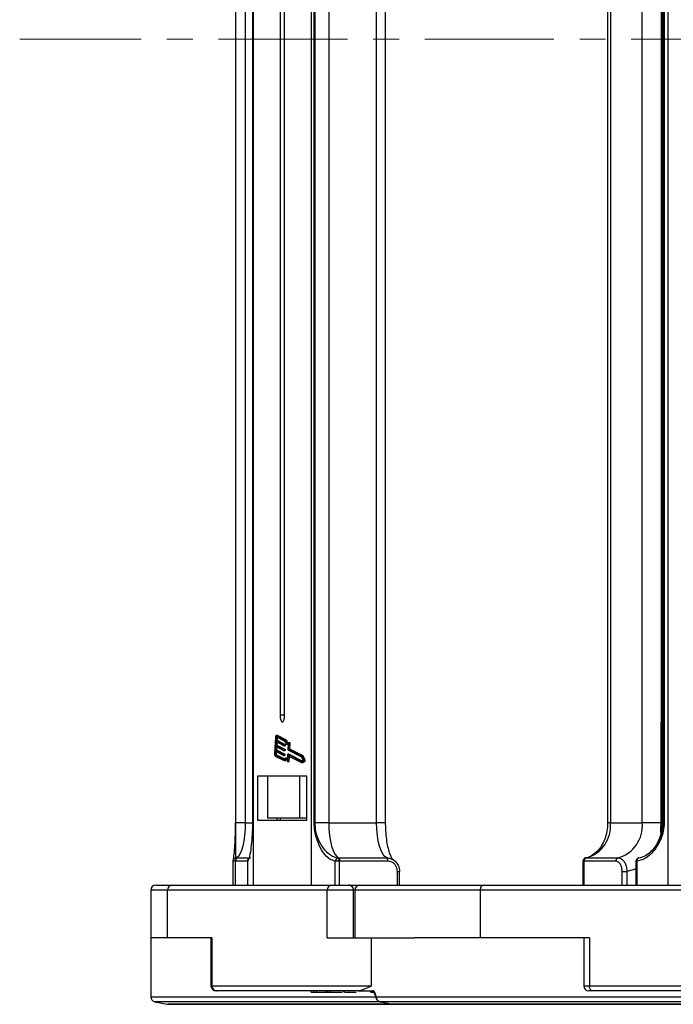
# Model space of a CAD drawing. Header units: millimetres. Extents: x -1214 to 867, y -361 to 1097.
# Tile 6 of 51: x -476 to -380, y -25 to 121. Entities that reach past the tile are written whole.
import ezdxf

# ---------------------------------------------------------------- set-up
doc = ezdxf.new("R2010")
doc.units = ezdxf.units.MM
doc.linetypes.add('CENTERX2', pattern=[20.32, 12.7, -2.54, 2.54, -2.54])

msp = doc.modelspace()

# ---------------------------------------------------------------- linework, layer by layer
at = {"color": 7, "linetype": 'Continuous', "lineweight": 25}
for p, q in [((-441.882, 242.694), (-441.882, 117.694)), ((-433.273, 117.694), (-433.273, 242.694)), ((-380.631, 242.694), (-380.631, 117.694)), ((-444.484, 233.498), (-444.484, 117.694)), ((-444.476, 233.498), (-444.476, 117.694)), ((-443.058, 233.498), (-443.058, 117.694)), ((-441.984, 233.498), (-441.984, 117.694)), ((-441.98, 233.498), (-441.98, 117.694)), ((-432.866, 117.694), (-432.866, 233.498)), ((-432.79, 233.498), (-432.79, 117.694)), ((-430.724, 233.498), (-430.724, 117.694)), ((-423.647, 117.694), (-423.647, 233.498)), ((-422.309, 117.694), (-422.309, 233.498)), ((-389.529, 233.498), (-389.529, 117.694)), ((-389.09, 233.498), (-389.09, 117.694)), ((-384.404, 117.694), (-384.404, 233.498)), ((-381.474, 233.498), (-381.474, 117.694)), ((-381.23, 117.694), (-381.23, 233.498)), ((-381.16, 233.498), (-381.16, 117.694)), ((-381.593, 218.587), (-381.593, 117.694)), ((-437.909, 217.594), (-437.909, 117.694)), ((-437.246, 117.694), (-437.246, 217.594)), ((-444.484, 117.694), (-444.484, 1.89)), ((-444.476, 117.694), (-444.476, 1.89)), ((-443.058, 117.694), (-443.058, 1.89)), ((-441.984, 117.694), (-441.984, 1.89)), ((-441.98, 117.694), (-441.98, 1.89)), ((-441.882, 117.694), (-441.882, -7.306)), ((-437.909, 117.694), (-437.909, 17.794)), ((-437.246, 17.794), (-437.246, 117.694)), ((-433.273, -7.306), (-433.273, 117.694)), ((-432.866, 1.89), (-432.866, 117.694)), ((-432.79, 117.694), (-432.79, 1.89)), ((-430.724, 117.694), (-430.724, 1.89)), ((-423.647, 1.89), (-423.647, 117.694)), ((-422.309, 1.89), (-422.309, 117.694)), ((-389.529, 117.694), (-389.529, 1.89)), ((-389.09, 117.694), (-389.09, 1.89)), ((-384.404, 1.89), (-384.404, 117.694)), ((-381.593, 117.694), (-381.593, 16.802)), ((-381.474, 117.694), (-381.474, 1.89)), ((-381.23, 1.89), (-381.23, 117.694)), ((-381.16, 117.694), (-381.16, 1.89)), ((-380.631, 117.694), (-380.631, -7.306)), ((-437.246, 17.794), (-437.909, 17.794)), ((-381.629, 1.89), (-381.629, 16.777)), ((-438.286, 14.79), (-438.475, 14.79)), ((-437.17, 13.914), (-438.469, 14.584)), ((-437.138, 14.104), (-438.458, 14.785)), ((-438.458, 14.785), (-438.269, 14.785)), ((-438.269, 14.785), (-438.286, 14.79)), ((-436.949, 14.104), (-438.269, 14.785)), ((-438.575, 14.535), (-438.711, 12.123)), ((-438.582, 13.194), (-438.611, 12.692)), ((-437.376, 12.572), (-438.582, 13.194)), ((-438.542, 13.898), (-438.571, 13.395)), ((-438.571, 13.395), (-437.365, 12.773)), ((-438.571, 13.395), (-438.382, 13.395)), ((-437.336, 13.276), (-438.542, 13.898)), ((-438.508, 14.501), (-438.531, 14.099)), ((-438.531, 14.099), (-437.325, 13.477)), ((-438.531, 14.099), (-438.342, 14.099)), ((-438.508, 14.501), (-438.32, 14.501)), ((-438.399, 13.1), (-438.422, 12.692)), ((-438.359, 13.803), (-438.382, 13.395)), ((-438.382, 13.395), (-437.176, 12.773)), ((-438.32, 14.501), (-438.342, 14.099)), ((-438.342, 14.099), (-437.136, 13.477)), ((-438.319, 14.507), (-438.32, 14.501)), ((-437.333, 13.275), (-437.145, 13.275)), ((-437.325, 13.477), (-437.136, 13.477)), ((-437.311, 13.418), (-437.317, 13.317)), ((-437.317, 13.317), (-437.128, 13.317)), ((-437.311, 13.418), (-437.122, 13.418)), ((-437.138, 14.104), (-436.949, 14.104)), ((-437.122, 13.418), (-437.128, 13.317)), ((-436.78, 13.447), (-436.678, 13.447)), ((-436.72, 12.699), (-436.676, 13.476)), ((-436.642, 12.866), (-436.601, 13.593)), ((-436.446, 13.712), (-436.634, 13.712)), ((-436.601, 13.593), (-436.412, 13.593)), ((-436.453, 12.866), (-436.412, 13.593)), ((-438.622, 12.491), (-438.645, 12.089)), ((-438.645, 12.089), (-438.456, 12.089)), ((-438.628, 11.77), (-437.309, 11.089)), ((-437.416, 11.868), (-438.622, 12.491)), ((-438.617, 11.971), (-437.318, 11.301)), ((-438.617, 11.971), (-438.428, 11.971)), ((-438.611, 12.692), (-437.404, 12.069)), ((-438.611, 12.692), (-438.422, 12.692)), ((-438.439, 12.396), (-438.456, 12.089)), ((-438.428, 11.971), (-437.259, 11.368)), ((-438.422, 12.692), (-437.216, 12.069)), ((-437.413, 11.868), (-437.224, 11.868)), ((-437.404, 12.069), (-437.216, 12.069)), ((-437.391, 12.011), (-437.396, 11.91)), ((-437.396, 11.91), (-437.207, 11.91)), ((-437.391, 12.011), (-437.202, 12.011)), ((-437.373, 12.571), (-437.184, 12.571)), ((-437.365, 12.773), (-437.176, 12.773)), ((-437.351, 12.714), (-437.356, 12.614)), ((-437.356, 12.614), (-437.168, 12.614)), ((-437.351, 12.714), (-437.162, 12.714)), ((-437.202, 12.011), (-437.207, 11.91)), ((-437.162, 12.714), (-437.168, 12.614)), ((-436.804, 11.219), (-436.76, 11.996)), ((-436.746, 11.033), (-436.702, 11.81)), ((-436.554, 12.038), (-436.743, 12.038)), ((-436.74, 12.037), (-434.736, 11.003)), ((-436.74, 12.037), (-436.552, 12.037)), ((-434.701, 11.606), (-436.706, 12.64)), ((-436.702, 11.81), (-434.733, 10.795)), ((-436.642, 12.866), (-436.453, 12.866)), ((-434.677, 11.8), (-436.628, 12.807)), ((-436.628, 12.807), (-436.44, 12.807)), ((-436.557, 11.033), (-436.518, 11.716)), ((-436.554, 12.038), (-436.552, 12.037)), ((-436.552, 12.037), (-434.657, 11.06)), ((-434.488, 11.8), (-436.44, 12.807)), ((-434.38, 11.225), (-434.677, 11.8)), ((-434.677, 11.8), (-434.488, 11.8)), ((-434.192, 11.225), (-434.488, 11.8)), ((-437.309, 11.089), (-437.12, 11.089)), ((-436.899, 11.448), (-437.088, 11.448)), ((-436.779, 10.948), (-436.59, 10.948)), ((-436.746, 11.033), (-436.557, 11.033)), ((-434.736, 11.003), (-434.484, 11.183)), ((-434.733, 10.795), (-434.391, 11.04)), ((-434.733, 10.795), (-434.545, 10.795)), ((-434.484, 11.183), (-434.701, 11.606)), ((-434.545, 10.795), (-434.202, 11.04)), ((-434.391, 11.04), (-434.202, 11.04)), ((-434.38, 11.225), (-434.192, 11.225)), ((-433.935, 8.794), (-441.219, 8.794)), ((-441.219, 8.794), (-441.219, 2.294)), ((-439.749, 8.794), (-439.749, 2.594)), ((-435.035, 8.794), (-435.035, 2.594)), ((-433.935, 2.294), (-433.935, 8.794)), ((-443.058, 1.89), (-444.476, 1.89)), ((-441.219, 2.294), (-433.935, 2.294)), ((-435.035, 2.594), (-439.749, 2.594)), ((-438.389, 2.594), (-438.389, 2.294)), ((-437.892, 2.594), (-437.892, 2.294)), ((-433.935, 2.594), (-435.035, 2.594)), ((-432.866, 1.89), (-432.79, 1.89)), ((-430.724, 1.89), (-432.79, 1.89)), ((-430.724, 1.89), (-423.647, 1.89)), ((-389.09, 1.89), (-384.404, 1.89)), ((-381.629, 1.89), (-384.404, 1.89)), ((-381.23, 1.89), (-381.16, 1.89)), ((-444.89, -3.77), (-444.89, -7.306)), ((-444.436, -3.766), (-444.528, -3.77)), ((-444.528, -3.77), (-444.528, -7.306)), ((-444.438, -3.274), (-444.315, -3.27)), ((-442.737, -3.77), (-442.737, -7.306)), ((-442.733, -3.77), (-442.733, -7.306)), ((-429.751, -7.306), (-429.751, -3.77)), ((-429.159, -3.77), (-429.751, -3.77)), ((-429.334, -3.274), (-429.214, -3.27)), ((-429.214, -3.27), (-422.137, -3.27)), ((-429.068, -3.766), (-429.159, -3.77)), ((-429.159, -3.77), (-429.159, -7.306)), ((-421.991, -3.766), (-429.068, -3.766)), ((-393.163, -3.77), (-393.163, -7.306)), ((-392.994, -3.766), (-393.054, -3.77)), ((-393.054, -3.77), (-393.054, -7.306)), ((-388.308, -3.766), (-392.994, -3.766)), ((-392.747, -3.277), (-392.731, -3.274)), ((-392.731, -3.274), (-392.652, -3.27)), ((-392.652, -3.27), (-387.965, -3.27)), ((-385.333, -3.77), (-385.333, -7.306)), ((-385.201, -3.77), (-385.201, -7.306)), ((-420.576, -7.306), (-420.576, -5.275)), ((-420.242, -7.306), (-420.242, -5.275)), ((-387.37, -5.275), (-386.668, -5.275)), ((-387.37, -7.306), (-387.37, -5.275)), ((-386.668, -5.275), (-386.668, -7.306)), ((-457.011, -8.056), (-457.011, -15.106)), ((-456.261, -7.306), (-453.822, -7.306)), ((-454.529, -15.106), (-454.529, -8.056)), ((-430.93, -8.056), (-454.529, -8.056)), ((-453.822, -7.306), (-430.222, -7.306)), ((-430.93, -15.106), (-430.93, -8.056)), ((-427.053, -8.056), (-430.93, -8.056)), ((-430.222, -7.306), (-427.799, -7.306)), ((-427.799, -7.306), (-426.482, -7.306)), ((-427.053, -15.106), (-427.053, -8.056)), ((-426.855, -8.056), (-426.855, -15.106)), ((-426.482, -7.306), (-426.105, -7.306)), ((-426.105, -7.306), (-407.868, -7.306)), ((-408.301, -15.106), (-408.301, -8.056)), ((-350.152, -8.056), (-408.301, -8.056)), ((-407.868, -7.306), (-349.718, -7.306)), ((-457.012, -15.106), (-457.012, -23.791)), ((-457.012, -15.106), (-456.993, -15.106)), ((-454.529, -15.106), (-456.993, -15.106)), ((-448, -15.106), (-454.529, -15.106)), ((-448.112, -15.106), (-448.112, -22.156)), ((-448, -15.106), (-448, -22.156)), ((-430.93, -15.106), (-424.4, -15.106)), ((-424.4, -22.188), (-424.4, -15.106)), ((-424.4, -15.106), (-418.008, -15.106)), ((-408.301, -15.106), (-418.008, -15.106)), ((-392.212, -15.106), (-408.301, -15.106)), ((-393.055, -15.106), (-393.055, -22.156)), ((-392.212, -15.106), (-392.212, -22.156)), ((-448, -22.156), (-424.503, -22.156)), ((-447.292, -22.906), (-447.362, -22.906)), ((-426.37, -22.906), (-447.292, -22.906)), ((-433.306, -23.106), (-433.306, -22.906)), ((-433.306, -23.106), (-432.924, -23.106)), ((-432.924, -23.106), (-432.924, -22.906)), ((-432.924, -23.106), (-432.517, -23.106)), ((-432.517, -23.106), (-432.517, -22.906)), ((-432.517, -23.106), (-431.167, -23.106)), ((-431.167, -23.106), (-431.167, -22.906)), ((-431.167, -23.106), (-430.836, -23.106)), ((-430.836, -23.106), (-430.836, -22.906)), ((-430.836, -23.106), (-430.454, -23.106)), ((-430.454, -23.106), (-430.454, -22.906)), ((-430.454, -23.106), (-428.723, -23.106)), ((-428.567, -22.906), (-428.567, -23.131)), ((-428.364, -23.106), (-428.364, -22.906)), ((-427.691, -23.131), (-427.691, -23.106)), ((-426.37, -22.906), (-424.03, -22.906)), ((-424.717, -23.106), (-424.683, -23.106)), ((-424.508, -23.106), (-424.508, -22.906)), ((-424.508, -23.106), (-424.053, -23.106)), ((-391.778, -22.906), (-392.305, -22.906)), ((-392.212, -22.156), (-334.316, -22.156)), ((-340.228, -22.906), (-391.778, -22.906)), ((-456.409, -24.526), (-454.585, -24.891)), ((-423.151, -24.527), (-423.143, -24.526)), ((-421.145, -24.906), (-454.438, -24.906)), ((-421.289, -24.892), (-421.281, -24.891)), ((-341.456, -24.906), (-421.145, -24.906))]:
    msp.add_line(p, q, dxfattribs=at)
at = {"color": 1, "linetype": 'CENTERX2', "lineweight": 13, "ltscale": 1.5}
msp.add_line((638.863, 117.694), (-476.365, 117.694), dxfattribs=at)
at = {"color": 8, "linetype": 'Continuous', "lineweight": 25}
for p, q in [((-381.593, 16.802), (-381.474, 16.912)), ((-444.484, 1.89), (-444.476, 1.89)), ((-443.058, 1.89), (-441.984, 1.89)), ((-441.98, 1.89), (-441.984, 1.89)), ((-422.309, 1.89), (-423.647, 1.89)), ((-389.09, 1.89), (-389.529, 1.89)), ((-381.474, 1.89), (-381.23, 1.89)), ((-381.653, 0.46), (-381.653, 0.836)), ((-444.528, -3.77), (-444.89, -3.77)), ((-442.737, -3.766), (-444.436, -3.766)), ((-444.315, -3.27), (-442.287, -3.27)), ((-442.733, -3.77), (-442.737, -3.77)), ((-393.054, -3.77), (-393.163, -3.77)), ((-385.201, -3.77), (-385.333, -3.77)), ((-420.576, -5.275), (-420.242, -5.275)), ((-454.529, -8.056), (-457.011, -8.056)), ((-426.855, -8.056), (-427.053, -8.056)), ((-408.301, -8.056), (-426.855, -8.056)), ((-448.112, -22.156), (-448, -22.156)), ((-393.055, -22.156), (-392.212, -22.156)), ((-457.012, -23.791), (-423.843, -23.791)), ((-423.143, -24.526), (-456.409, -24.526)), ((-423.702, -23.791), (-338.882, -23.791)), ((-339.484, -24.526), (-423.143, -24.526)), ((-454.585, -24.891), (-421.281, -24.891)), ((-421.281, -24.891), (-341.309, -24.891))]:
    msp.add_line(p, q, dxfattribs=at)
at = {"color": 7, "linetype": 'Continuous', "lineweight": 25, "flags": 128}
for points in [[(-437.909, 17.794), (-437.883, 17.412), (-437.812, 17.087), (-437.704, 16.87), (-437.577, 16.794), (-437.451, 16.87), (-437.343, 17.087), (-437.272, 17.412), (-437.246, 17.794)], [(-438.458, 14.785), (-438.478, 14.789), (-438.497, 14.782), (-438.516, 14.763), (-438.533, 14.733), (-438.548, 14.694), (-438.561, 14.647), (-438.57, 14.593), (-438.575, 14.535)], [(-438.469, 14.584), (-438.476, 14.586), (-438.482, 14.583), (-438.489, 14.577), (-438.494, 14.567), (-438.499, 14.554), (-438.504, 14.538), (-438.506, 14.52), (-438.508, 14.501)], [(-437.317, 13.317), (-437.317, 13.308), (-437.319, 13.299), (-437.321, 13.291), (-437.324, 13.284), (-437.326, 13.279), (-437.33, 13.276), (-437.333, 13.275), (-437.336, 13.276)], [(-436.676, 13.476), (-436.742, 13.451), (-436.809, 13.449), (-436.875, 13.471), (-436.941, 13.517), (-437.003, 13.585), (-437.063, 13.674), (-437.119, 13.785), (-437.17, 13.914)], [(-437.128, 13.317), (-437.129, 13.308), (-437.13, 13.299), (-437.132, 13.291), (-437.135, 13.284), (-437.138, 13.279), (-437.141, 13.276), (-437.144, 13.275), (-437.145, 13.275)], [(-436.643, 13.708), (-436.709, 13.666), (-436.776, 13.651), (-436.843, 13.663), (-436.909, 13.701), (-436.972, 13.766), (-437.032, 13.856), (-437.088, 13.97), (-437.138, 14.104)], [(-436.601, 13.593), (-436.601, 13.619), (-436.602, 13.644), (-436.606, 13.667), (-436.612, 13.686), (-436.619, 13.701), (-436.627, 13.71), (-436.635, 13.712), (-436.643, 13.708)], [(-436.412, 13.593), (-436.412, 13.619), (-436.414, 13.644), (-436.417, 13.667), (-436.423, 13.686), (-436.43, 13.701), (-436.438, 13.71), (-436.446, 13.712)], [(-437.396, 11.91), (-437.397, 11.9), (-437.399, 11.892), (-437.401, 11.884), (-437.403, 11.877), (-437.406, 11.872), (-437.409, 11.869), (-437.412, 11.868), (-437.416, 11.868)], [(-437.356, 12.614), (-437.357, 12.604), (-437.359, 12.595), (-437.361, 12.587), (-437.363, 12.581), (-437.366, 12.576), (-437.369, 12.573), (-437.373, 12.571), (-437.376, 12.572)], [(-437.207, 11.91), (-437.208, 11.9), (-437.21, 11.892), (-437.212, 11.884), (-437.214, 11.877), (-437.217, 11.872), (-437.22, 11.869), (-437.224, 11.868), (-437.224, 11.868)], [(-437.168, 12.614), (-437.169, 12.604), (-437.17, 12.595), (-437.172, 12.587), (-437.175, 12.581), (-437.177, 12.576), (-437.181, 12.573), (-437.184, 12.571), (-437.184, 12.571)], [(-436.76, 11.996), (-436.759, 12.005), (-436.757, 12.014), (-436.755, 12.022), (-436.753, 12.029), (-436.75, 12.034), (-436.747, 12.037), (-436.744, 12.038), (-436.74, 12.037)], [(-437.318, 11.301), (-437.256, 11.372), (-437.191, 11.42), (-437.124, 11.444), (-437.058, 11.446), (-436.991, 11.423), (-436.926, 11.377), (-436.863, 11.309), (-436.804, 11.219)], [(-437.309, 11.089), (-437.247, 11.166), (-437.182, 11.217), (-437.115, 11.242), (-437.048, 11.239), (-436.982, 11.21), (-436.917, 11.154), (-436.856, 11.072), (-436.799, 10.967)], [(-437.12, 11.089), (-437.058, 11.166), (-436.993, 11.217)], [(-436.799, 10.967), (-436.791, 10.955), (-436.783, 10.949), (-436.774, 10.949), (-436.766, 10.956), (-436.759, 10.969), (-436.753, 10.987), (-436.748, 11.008), (-436.746, 11.033)], [(-436.59, 10.948), (-436.586, 10.949), (-436.577, 10.956), (-436.57, 10.969), (-436.564, 10.987), (-436.56, 11.008), (-436.557, 11.033)], [(-443.058, 1.89), (-443.081, 0.955), (-443.151, 0.049), (-443.264, -0.796), (-443.417, -1.553), (-443.606, -2.198), (-443.823, -2.71), (-444.062, -3.071), (-444.315, -3.27)], [(-430.724, 1.89), (-430.696, 0.955), (-430.612, 0.049), (-430.476, -0.796), (-430.292, -1.553), (-430.066, -2.198), (-429.805, -2.71), (-429.518, -3.071), (-429.214, -3.27)], [(-422.137, -3.27), (-422.441, -3.071), (-422.728, -2.71), (-422.989, -2.198), (-423.215, -1.553), (-423.399, -0.796), (-423.535, 0.049), (-423.619, 0.955), (-423.647, 1.89)], [(-408.301, -8.056), (-408.293, -7.909), (-408.268, -7.769), (-408.228, -7.639), (-408.174, -7.525), (-408.109, -7.432), (-408.034, -7.363), (-407.952, -7.32), (-407.868, -7.306)], [(-391.778, -22.906), (-391.863, -22.891), (-391.944, -22.849), (-392.019, -22.779), (-392.085, -22.686), (-392.139, -22.572), (-392.179, -22.443), (-392.204, -22.302), (-392.212, -22.156)]]:
    msp.add_lwpolyline(points, dxfattribs=at)
at = {"color": 8, "linetype": 'Continuous', "lineweight": 25, "flags": 128}
msp.add_lwpolyline([(-385.333, -4.894), (-385.752, -5.062), (-386.668, -5.275)], dxfattribs=at)
at = {"color": 7, "linetype": 'Continuous', "lineweight": 25}
for centre, radius, start, end in [((-382.218, 16.446), 0.719, 22.90925, 29.63228), ((-437.385, 13.431), 0.0752, 349.51206, 36.88807), ((-437.196, 13.431), 0.0751, 349.47481, 36.92532), ((-436.206, 14.269), 0.761, 192.49472, 230.95059), ((-438.268, 12.041), 0.45, 169.4689, 216.92909), ((-438.497, 12.061), 0.15, 169.47697, 216.89243), ((-438.308, 12.061), 0.15, 169.45666, 216.94025), ((-437.464, 12.024), 0.0752, 349.4836, 36.86151), ((-437.425, 12.728), 0.0752, 349.51206, 36.88807), ((-437.276, 12.024), 0.0751, 349.47481, 36.92532), ((-437.236, 12.728), 0.0751, 349.47481, 36.92532), ((-436.646, 12.685), 0.0752, 169.50761, 216.88608), ((-436.568, 12.852), 0.0751, 169.47481, 216.92532), ((-436.38, 12.852), 0.0751, 169.47481, 216.92532), ((-436.903, 11.232), 0.216, 59.2125, 88.95387), ((-434.565, 11.143), 0.202, 329.47668, 24.05121), ((-434.376, 11.143), 0.202, 329.44511, 24.08278), ((-393.995, 1.466), 4.923, 285.83162, 4.94953), ((-389.308, 1.466), 4.923, 285.83162, 4.94953), ((-444.39, -3.77), 0.5, 147.64317, 180), ((-443.884, -3.631), 0.659, 147.21771, 192.12708), ((-443.754, -3.67), 0.689, 144.54997, 188.06922), ((-442.237, -3.77), 0.5, 130.44152, 180), ((-442.245, -3.761), 0.488, 95.01735, 130.41789), ((-429.244, -3.773), 0.507, 100.23227, 179.59757), ((-429.797, -3.717), 0.641, 355.29301, 43.71182), ((-429.671, -3.673), 0.609, 351.21022, 41.41548), ((-422.594, -3.673), 0.61, 351.21472, 41.40464), ((-392.663, -3.77), 0.5, 99.63885, 180), ((-392.607, -3.708), 0.451, 105.9736, 187.86106), ((-392.522, -3.726), 0.473, 105.83515, 184.94811), ((-387.836, -3.726), 0.473, 105.83515, 184.94811), ((-384.833, -3.77), 0.5, 99.02224, 180), ((-384.783, -3.684), 0.426, 106.0656, 191.55615), ((-456.261, -8.056), 0.75, 90, 180), ((-453.8, -8.035), 0.73, 91.70986, 181.616), ((-430.2, -8.035), 0.73, 91.70986, 181.616), ((-427.801, -8.054), 0.748, 359.84885, 89.85441), ((-426.105, -8.056), 0.75, 90, 180), ((-447.362, -22.156), 0.75, 180, 270), ((-447.27, -22.176), 0.73, 178.38865, 268.28904), ((-424.506, -22.346), 0.19, 55.98514, 88.92718), ((-423.7, -22.155), 0.802, 180.02505, 182.92227), ((-392.305, -22.156), 0.75, 180, 270), ((-456.262, -23.791), 0.75, 180, 258.69007), ((-423.007, -23.791), 0.75, 200.48516, 258.89855), ((-422.965, -23.81), 0.738, 178.49842, 256.01386), ((-454.438, -24.156), 0.75, 258.69007, 270), ((-421.145, -24.156), 0.75, 258.92566, 270), ((-421.145, -24.264), 0.642, 257.77285, 269.99525)]:
    msp.add_arc(centre, radius, start, end, dxfattribs=at)
at = {"color": 8, "linetype": 'Continuous', "lineweight": 25}
for centre, radius, start, end in [((-444.395, -3.767), 0.495, 94.9611, 147.58015), ((-442.242, -3.762), 0.491, 130.53785, 180.89346), ((-423.362, -23.931), 0.368, 157.62116, 199.39753)]:
    msp.add_arc(centre, radius, start, end, dxfattribs=at)
at = {"color": 7, "linetype": 'Continuous', "lineweight": 25}
for centre, major_axis, ratio, start_param, end_param in [((-382.842, 15.769), (1.999, 1.498), 0.0404786, 0.865551, 0.8882712), ((-382.882, -21.845), (36.508, -34.661), 0.7085726, 4.095772, 4.1162506)]:
    msp.add_ellipse(centre, major_axis=major_axis, ratio=ratio, start_param=start_param, end_param=end_param, dxfattribs=at)
for points, knots in [([(-381.555, 16.726), (-381.564, 16.728), (-381.579, 16.731), (-381.6, 16.739), (-381.616, 16.747), (-381.625, 16.758), (-381.628, 16.768), (-381.628, 16.774), (-381.629, 16.777)], [0, 0, 0, 0, 0.3119244, 0.530799, 0.7513282, 0.8426313, 0.9347913, 1, 1, 1, 1]), ([(-381.474, 16.71), (-381.489, 16.713), (-381.512, 16.717), (-381.544, 16.724), (-381.555, 16.726)], [0, 0, 0, 0, 0.6376863, 1, 1, 1, 1]), ([(-444.807, -3.509), (-444.801, -3.489), (-444.743, -3.318), (-444.652, -2.519), (-444.553, -1.096), (-444.494, 0.42), (-444.486, 1.468), (-444.482, 1.89)], [0, 0, 0, 0, 0.0387641, 0.3367157, 0.5897389, 0.8348123, 1, 1, 1, 1]), ([(-444.476, 1.89), (-444.478, 1.482), (-444.482, 0.469), (-444.501, -0.93), (-444.501, -2.226), (-444.477, -2.971), (-444.451, -3.217), (-444.439, -3.268), (-444.438, -3.274)], [0, 0, 0, 0, 0.1442722, 0.3583697, 0.577063, 0.8312303, 0.9783716, 1, 1, 1, 1]), ([(-441.98, 1.89), (-441.986, 1.468), (-442.001, 0.42), (-442.111, -1.091), (-442.293, -2.537), (-442.511, -3.468), (-442.67, -3.683), (-442.733, -3.77)], [0, 0, 0, 0, 0.1423326, 0.3534986, 0.5715137, 0.828242, 1, 1, 1, 1]), ([(-429.751, -3.77), (-430.013, -3.683), (-430.668, -3.468), (-431.572, -2.537), (-432.324, -1.091), (-432.781, 0.42), (-432.841, 1.468), (-432.866, 1.89)], [0, 0, 0, 0, 0.1717596, 0.4284857, 0.6465019, 0.8576677, 1, 1, 1, 1]), ([(-432.79, 1.89), (-432.761, 1.482), (-432.687, 0.469), (-432.155, -0.93), (-431.312, -2.226), (-430.355, -2.971), (-429.654, -3.217), (-429.37, -3.268), (-429.334, -3.274)], [0, 0, 0, 0, 0.1442719, 0.3583692, 0.5770629, 0.8312292, 0.9783704, 1, 1, 1, 1]), ([(-421.273, -3.521), (-421.269, -3.524), (-421.23, -3.554), (-421.366, -3.41), (-421.556, -3.018), (-421.802, -2.335), (-422.029, -1.396), (-422.206, -0.236), (-422.297, 0.895), (-422.306, 1.617), (-422.309, 1.89)], [0, 0, 0, 0, 0.0155511, 0.1362273, 0.2652091, 0.407909, 0.5631214, 0.7272426, 0.8967626, 1, 1, 1, 1]), ([(-389.529, 1.89), (-389.534, 1.685), (-389.55, 1.059), (-389.737, 0.035), (-390.154, -1.073), (-390.687, -1.956), (-391.097, -2.339), (-391.278, -2.508)], [0, 0, 0, 0, 0.1150564, 0.3495361, 0.5833948, 0.8164265, 1, 1, 1, 1]), ([(-381.16, 1.89), (-381.191, 1.468), (-381.27, 0.42), (-381.862, -1.091), (-382.838, -2.537), (-384.011, -3.468), (-384.86, -3.683), (-385.201, -3.77)], [0, 0, 0, 0, 0.1423325, 0.3534985, 0.5715137, 0.8282408, 1, 1, 1, 1]), ([(-384.901, -3.274), (-384.615, -3.201), (-383.897, -3.017), (-382.87, -2.22), (-381.958, -0.931), (-381.352, 0.469), (-381.265, 1.483), (-381.23, 1.89)], [0, 0, 0, 0, 0.1687002, 0.4228885, 0.6416004, 0.8557159, 1, 1, 1, 1]), ([(-381.474, 1.89), (-381.48, 1.687), (-381.497, 1.065), (-381.693, 0.045), (-382.13, -1.071), (-382.746, -1.994), (-383.379, -2.628), (-383.802, -2.841), (-383.961, -2.921)], [0, 0, 0, 0, 0.09543759, 0.29206025, 0.488425, 0.68446263, 0.88139664, 1, 1, 1, 1]), ([(-381.653, 0.836), (-381.653, 0.851), (-381.636, 1.202), (-381.632, 1.554), (-381.629, 1.89)], [0, 0, 0, 0, 0.0418169, 1, 1, 1, 1]), ([(-390.993, -2.217), (-391.304, -2.514), (-391.824, -3.011), (-392.432, -3.217), (-392.697, -3.268), (-392.731, -3.274)], [0, 0, 0, 0, 0.5644295, 0.944179, 1, 1, 1, 1]), ([(-422.137, -3.27), (-421.926, -3.292), (-421.505, -3.336), (-420.946, -3.678), (-420.524, -4.182), (-420.299, -4.747), (-420.278, -5.124), (-420.27, -5.275)], [0, 0, 0, 0, 0.21321349, 0.42624463, 0.63990277, 0.85488967, 1, 1, 1, 1]), ([(-420.576, -5.275), (-420.583, -5.161), (-420.601, -4.878), (-420.774, -4.454), (-421.094, -4.074), (-421.517, -3.816), (-421.833, -3.783), (-421.991, -3.766)], [0, 0, 0, 0, 0.14523123, 0.36039912, 0.57413905, 0.78705897, 1, 1, 1, 1]), ([(-387.37, -5.275), (-387.375, -5.161), (-387.387, -4.878), (-387.501, -4.454), (-387.714, -4.074), (-387.993, -3.816), (-388.203, -3.783), (-388.308, -3.766)], [0, 0, 0, 0, 0.145232, 0.3603984, 0.5741396, 0.7870499, 1, 1, 1, 1]), ([(-387.965, -3.27), (-387.825, -3.292), (-387.544, -3.336), (-387.161, -3.678), (-386.865, -4.182), (-386.7, -4.747), (-386.677, -5.124), (-386.668, -5.275)], [0, 0, 0, 0, 0.2132176, 0.4262463, 0.6399008, 0.8548902, 1, 1, 1, 1]), ([(-428.364, -23.106), (-428.18, -23.106), (-427.827, -23.106), (-427.035, -23.106), (-426.658, -23.106)], [0, 0, 0, 0, 0.5230166, 1, 1, 1, 1]), ([(-426.37, -22.906), (-426.29, -22.895), (-425.87, -22.839), (-425.113, -22.484), (-424.502, -22.196)], [0, 0, 0, 0, 0.1910654, 1, 1, 1, 1]), ([(-424.502, -22.196), (-424.49, -22.192), (-424.468, -22.185), (-424.439, -22.183), (-424.416, -22.185), (-424.405, -22.187), (-424.4, -22.188)], [0, 0, 0, 0, 0.3366079, 0.65423485, 0.86229309, 1, 1, 1, 1]), ([(-424.146, -22.841), (-424.111, -22.942), (-423.97, -23.346), (-423.821, -23.75), (-423.709, -24.053)], [0, 0, 0, 0, 0.2500417, 1, 1, 1, 1]), ([(-423.143, -24.526), (-422.657, -24.622), (-422.036, -24.743), (-421.416, -24.865), (-421.281, -24.891)], [0, 0, 0, 0, 0.78282384, 1, 1, 1, 1])]:
    msp.add_open_spline(points, degree=3, knots=knots, dxfattribs=at)

doc.saveas('drawing.dxf')
